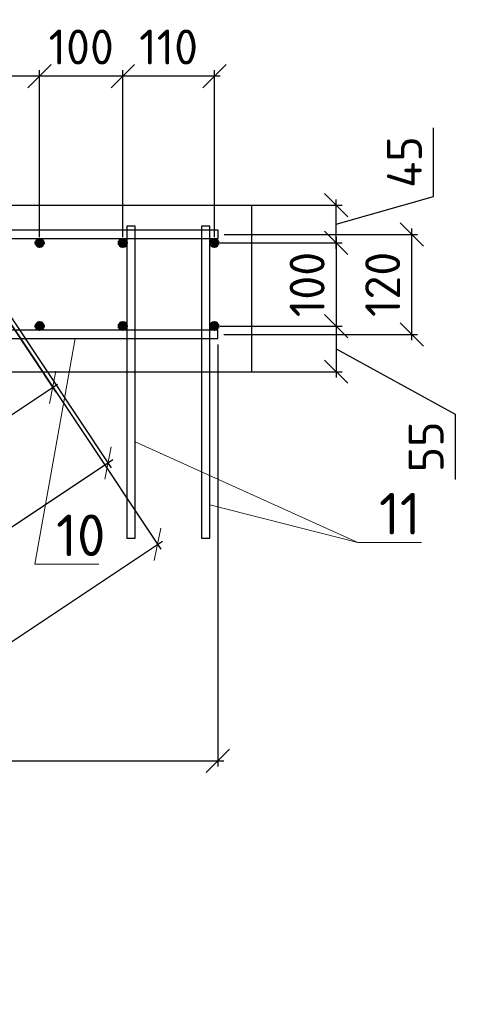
# Model space of a CAD drawing. Header units: millimetres. Extents: x 125896 to 2572636, y -120305 to 130347.
# Tile 63 of 256: x 321130 to 323814, y 38299 to 44216. Entities that reach past the tile are written whole.
import ezdxf

# ---------------------------------------------------------------- set-up
doc = ezdxf.new("R2010")
doc.units = ezdxf.units.MM
doc.linetypes.add('CENTER', pattern=[2, 1.25, -0.25, 0.25, -0.25])
for name, color, linetype, lineweight in [('Арматура', 152, 'Continuous', 40), ('ОСИ', 7, 'CENTER', 15), ('Столовая Двери и окна', 7, 'Continuous', 15)]:
    doc.layers.add(name, color=color, linetype=linetype, lineweight=lineweight)
doc.layers.add('Столовая - обозначения', color=7, linetype='Continuous')
doc.styles.get("Standard").update_dxf_attribs({"font": 'isocpeur.ttf'})
doc.styles.add('ГОСТ', font='isocpeur.ttf')
doc.dimstyles.new('Осевые', dxfattribs={"dimscale": 0.7, "dimtxt": 450, "dimasz": 400, "dimexe": 100, "dimexo": 100, "dimgap": 100, "dimtad": 1, "dimdec": 0, "dimzin": 0, "dimdsep": 46, "dimtxsty": 'Standard', "dimblk": 'OBLIQUE', "dimcen": 9, "dimdle": 100, "dimazin": 0, "dimtm": 1e-09, "dimtfac": 1, "dimtdec": 0, "dimtofl": 0, "dimtmove": 0, "dimatfit": 3, "dimfxl": 1, "dimtolj": 1, "dimtzin": 0, "dimarcsym": 0})

# ---------------------------------------------------------------- blocks, each defined once
blk = doc.blocks.new('_OBLIQUE')
at = {"color": 0, "linetype": 'ByBlock'}
blk.add_line((-0.5, -0.5), (0.5, 0.5), dxfattribs=at)
blk = doc.blocks.new('*D565')
at = {"layer": 'Defpoints', "color": 0, "linetype": 'ByBlock', "lineweight": 20, "ltscale": 13, "transparency": 16777216}
for p in [(321040.7, 42482.6, -900), (321660.6, 41552.8), (299149.5, 27888.4, -900)]:
    blk.add_point(p, dxfattribs=at)
at = {"layer": 'ОСИ', "color": 0, "linetype": 'ByBlock', "lineweight": -2, "ltscale": 13, "transparency": 16777216}
for p, q in [((321060.1, 42453.4), (321680, 41523.7)), ((299740.2, 26939.2), (321689.7, 41572.2)), ((299168.9, 27859.3), (299788.7, 26929.5))]:
    blk.add_line(p, q, dxfattribs=at)
at = {"layer": 'ОСИ', "color": 0, "linetype": 'ByBlock', "lineweight": -2, "ltscale": 13, "transparency": 16777216, "xscale": 140, "yscale": 140, "zscale": 140}
for p, rotation in [((321660.6, 41552.8), 33.69006752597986), ((299769.3, 26958.6), 213.6900675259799)]:
    blk.add_blockref('_OBLIQUE', p, dxfattribs=dict(at, rotation=rotation))
at = {"layer": 'ОСИ', "color": 0, "linetype": 'ByBlock', "ltscale": 13, "transparency": 16777216, "insert": (310617.9, 34401.3), "char_height": 210, "attachment_point": 5, "rotation": 33.69007}
blk.add_mtext('\\A1;5262', dxfattribs=at)
blk = doc.blocks.new('*D566')
at = {"layer": 'Defpoints', "color": 0, "linetype": 'ByBlock', "lineweight": 20, "ltscale": 13, "transparency": 16777216}
for p in [(320728.2, 42909.3, -995.9), (321958.5, 41063.8), (298171.3, 27871.4, -995.9)]:
    blk.add_point(p, dxfattribs=at)
at = {"layer": 'ОСИ', "color": 0, "linetype": 'ByBlock', "lineweight": -2, "ltscale": 13, "transparency": 16777216}
for p, q in [((320747.6, 42880.1), (321977.9, 41034.7)), ((299372.5, 26006.5), (321987.7, 41083.2)), ((298190.8, 27842.2), (299421.1, 25996.8))]:
    blk.add_line(p, q, dxfattribs=at)
at = {"layer": 'ОСИ', "color": 0, "linetype": 'ByBlock', "lineweight": -2, "ltscale": 13, "transparency": 16777216, "xscale": 140, "yscale": 140, "zscale": 140}
for p, rotation in [((321958.5, 41063.8), 33.69006752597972), ((299401.7, 26025.9), 213.6900675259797)]:
    blk.add_blockref('_OBLIQUE', p, dxfattribs=dict(at, rotation=rotation))
at = {"layer": 'ОСИ', "color": 0, "linetype": 'ByBlock', "ltscale": 13, "transparency": 16777216, "insert": (310583, 33690.4), "char_height": 210, "attachment_point": 5, "rotation": 33.69007}
blk.add_mtext('\\A1;5422', dxfattribs=at)
blk = doc.blocks.new('*D555')
at = {"layer": 'Defpoints', "color": 0, "linetype": 'ByBlock', "lineweight": 20, "ltscale": 13, "transparency": 16777216}
for p in [(321042.9, 42435, 95.9), (321328.2, 42006.9), (320292.9, 41935, 95.9)]:
    blk.add_point(p, dxfattribs=at)
at = {"layer": 'ОСИ', "color": 0, "linetype": 'ByBlock', "lineweight": -2, "ltscale": 13, "transparency": 16777216}
for p, q in [((321062.3, 42405.9), (321347.6, 41977.8)), ((320549.1, 41487.5), (321357.3, 42026.3)), ((320312.3, 41905.9), (320597.6, 41477.8))]:
    blk.add_line(p, q, dxfattribs=at)
at = {"layer": 'ОСИ', "color": 0, "linetype": 'ByBlock', "lineweight": -2, "ltscale": 13, "transparency": 16777216, "xscale": 140, "yscale": 140, "zscale": 140}
for p, rotation in [((321328.2, 42006.9), 33.69006752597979), ((320578.2, 41506.9), 213.6900675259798)]:
    blk.add_blockref('_OBLIQUE', p, dxfattribs=dict(at, rotation=rotation))
at = {"layer": 'ОСИ', "color": 0, "linetype": 'ByBlock', "ltscale": 13, "transparency": 16777216, "insert": (320856.2, 41902.5), "char_height": 210, "attachment_point": 5, "rotation": 33.69007}
blk.add_mtext('\\A1;180', dxfattribs=at)
blk = doc.blocks.new('*D573')
at = {"layer": 'Defpoints', "color": 0, "linetype": 'ByBlock', "lineweight": 20, "ltscale": 13, "transparency": 16777216}
for p in [(322299.8, 42874.6), (322299.8, 42374.6), (323032.3, 42374.6)]:
    blk.add_point(p, dxfattribs=at)
at = {"layer": 'ОСИ', "color": 0, "linetype": 'ByBlock', "lineweight": -2, "ltscale": 13, "transparency": 16777216}
for p, q in [((323032.3, 42909.6), (323032.3, 42339.6)), ((322334.8, 42874.6), (323067.3, 42874.6)), ((322334.8, 42374.6), (323067.3, 42374.6))]:
    blk.add_line(p, q, dxfattribs=at)
at = {"layer": 'ОСИ', "color": 0, "linetype": 'ByBlock', "lineweight": -2, "ltscale": 13, "transparency": 16777216, "xscale": 140, "yscale": 140, "zscale": 140}
for p, rotation in [((323032.3, 42874.6), 90), ((323032.3, 42374.6), 270)]:
    blk.add_blockref('_OBLIQUE', p, dxfattribs=dict(at, rotation=rotation))
at = {"layer": 'ОСИ', "color": 0, "linetype": 'ByBlock', "ltscale": 13, "transparency": 16777216, "insert": (322857.3, 42624.6), "char_height": 210, "attachment_point": 5, "rotation": 90}
blk.add_mtext('\\A1;100', dxfattribs=at)
blk = doc.blocks.new('*D527')
at = {"layer": 'Defpoints', "color": 0, "linetype": 'ByBlock', "lineweight": 20, "ltscale": 13, "transparency": 16777216}
for p in [(322299.8, 43100.8), (323032.3, 43100.8), (322299.8, 42874.6)]:
    blk.add_point(p, dxfattribs=at)
at = {"layer": 'ОСИ', "color": 0, "linetype": 'ByBlock', "lineweight": -2, "ltscale": 13, "transparency": 16777216}
for p, q in [((323616.9, 43153.7), (323616.9, 43566.7)), ((323032.3, 42987.7), (323616.9, 43153.7)), ((323032.3, 42839.6), (323032.3, 43135.8)), ((322334.8, 43100.8), (323067.3, 43100.8)), ((322334.8, 42874.6), (323067.3, 42874.6))]:
    blk.add_line(p, q, dxfattribs=at)
at = {"layer": 'ОСИ', "color": 0, "linetype": 'ByBlock', "lineweight": -2, "ltscale": 13, "transparency": 16777216, "xscale": 140, "yscale": 140, "zscale": 140}
for p, rotation in [((323032.3, 43100.8), 90), ((323032.3, 42874.6), 270)]:
    blk.add_blockref('_OBLIQUE', p, dxfattribs=dict(at, rotation=rotation))
at = {"layer": 'ОСИ', "color": 0, "linetype": 'ByBlock', "ltscale": 13, "transparency": 16777216, "insert": (323441.9, 43360.2), "char_height": 210, "attachment_point": 5, "rotation": 90}
blk.add_mtext('\\A1;45', dxfattribs=at)
blk = doc.blocks.new('*D528')
at = {"layer": 'Defpoints', "color": 0, "linetype": 'ByBlock', "lineweight": 20, "ltscale": 13, "transparency": 16777216}
for p in [(322299.8, 42374.6), (322299.8, 42100.8), (323032.1, 42100.8)]:
    blk.add_point(p, dxfattribs=at)
at = {"layer": 'ОСИ', "color": 0, "linetype": 'ByBlock', "lineweight": -2, "ltscale": 13, "transparency": 16777216}
for p, q in [((322334.8, 42374.6), (323067.1, 42374.6)), ((323032.1, 42409.6), (323032.1, 42065.8)), ((323032.1, 42237.7), (323746.9, 41845.1)), ((322334.8, 42100.8), (323067.1, 42100.8)), ((323746.9, 41845.1), (323746.9, 41453.1))]:
    blk.add_line(p, q, dxfattribs=at)
at = {"layer": 'ОСИ', "color": 0, "linetype": 'ByBlock', "lineweight": -2, "ltscale": 13, "transparency": 16777216, "xscale": 140, "yscale": 140, "zscale": 140}
for p, rotation in [((323032.1, 42374.6), 90), ((323032.1, 42100.8), 270)]:
    blk.add_blockref('_OBLIQUE', p, dxfattribs=dict(at, rotation=rotation))
at = {"layer": 'ОСИ', "color": 0, "linetype": 'ByBlock', "ltscale": 13, "transparency": 16777216, "insert": (323571.9, 41649.1), "char_height": 210, "attachment_point": 5, "rotation": 90}
blk.add_mtext('\\A1;55', dxfattribs=at)
blk = doc.blocks.new('*D574')
at = {"layer": 'Defpoints', "color": 0, "linetype": 'ByBlock', "lineweight": 20, "ltscale": 13, "transparency": 16777216}
for p in [(322323.6, 42925.8), (323486.1, 42925.8), (322321.2, 42324.6)]:
    blk.add_point(p, dxfattribs=at)
at = {"layer": 'ОСИ', "color": 0, "linetype": 'ByBlock', "lineweight": -2, "ltscale": 13, "transparency": 16777216}
for p, q in [((323486.1, 42289.6), (323486.1, 42960.8)), ((322358.6, 42925.8), (323521.1, 42925.8)), ((322356.2, 42324.6), (323521.1, 42324.6))]:
    blk.add_line(p, q, dxfattribs=at)
at = {"layer": 'ОСИ', "color": 0, "linetype": 'ByBlock', "lineweight": -2, "ltscale": 13, "transparency": 16777216, "xscale": 140, "yscale": 140, "zscale": 140}
for p, rotation in [((323486.1, 42925.8), 90), ((323486.1, 42324.6), 270)]:
    blk.add_blockref('_OBLIQUE', p, dxfattribs=dict(at, rotation=rotation))
at = {"layer": 'ОСИ', "color": 0, "linetype": 'ByBlock', "ltscale": 13, "transparency": 16777216, "insert": (323311.1, 42625.2), "char_height": 210, "attachment_point": 5, "rotation": 90}
blk.add_mtext('\\A1;120', dxfattribs=at)
blk = doc.blocks.new('*D575')
at = {"layer": 'Defpoints', "color": 0, "linetype": 'ByBlock', "lineweight": 20, "ltscale": 13, "transparency": 16777216}
for p in [(321749.8, 43876.6), (321749.8, 42874.6), (322299.8, 42874.6)]:
    blk.add_point(p, dxfattribs=at)
at = {"layer": 'ОСИ', "color": 0, "linetype": 'ByBlock', "lineweight": -2, "ltscale": 13, "transparency": 16777216}
for p, q in [((321749.8, 42909.6), (321749.8, 43911.6)), ((322299.8, 42909.6), (322299.8, 43911.6)), ((322334.8, 43876.6), (321714.8, 43876.6))]:
    blk.add_line(p, q, dxfattribs=at)
at = {"layer": 'ОСИ', "color": 0, "linetype": 'ByBlock', "lineweight": -2, "ltscale": 13, "transparency": 16777216, "xscale": 140, "yscale": 140, "zscale": 140, "rotation": 180}
blk.add_blockref('_OBLIQUE', (321749.8, 43876.6), dxfattribs=at)
at = {"layer": 'ОСИ', "color": 0, "linetype": 'ByBlock', "lineweight": -2, "ltscale": 13, "transparency": 16777216, "xscale": 140, "yscale": 140, "zscale": 140}
blk.add_blockref('_OBLIQUE', (322299.8, 43876.6), dxfattribs=at)
at = {"layer": 'ОСИ', "color": 0, "linetype": 'ByBlock', "ltscale": 13, "transparency": 16777216, "insert": (322024.8, 44051.6), "char_height": 210, "attachment_point": 5}
blk.add_mtext('\\A1;110', dxfattribs=at)
blk = doc.blocks.new('*D576')
at = {"layer": 'Defpoints', "color": 0, "linetype": 'ByBlock', "lineweight": 20, "ltscale": 13, "transparency": 16777216}
for p in [(321249.8, 43876.6), (321249.8, 42874.6), (321749.8, 42874.6)]:
    blk.add_point(p, dxfattribs=at)
at = {"layer": 'ОСИ', "color": 0, "linetype": 'ByBlock', "lineweight": -2, "ltscale": 13, "transparency": 16777216}
for p, q in [((321249.8, 42909.6), (321249.8, 43911.6)), ((321749.8, 42909.6), (321749.8, 43911.6)), ((321784.8, 43876.6), (321214.8, 43876.6))]:
    blk.add_line(p, q, dxfattribs=at)
at = {"layer": 'ОСИ', "color": 0, "linetype": 'ByBlock', "lineweight": -2, "ltscale": 13, "transparency": 16777216, "xscale": 140, "yscale": 140, "zscale": 140, "rotation": 180}
blk.add_blockref('_OBLIQUE', (321249.8, 43876.6), dxfattribs=at)
at = {"layer": 'ОСИ', "color": 0, "linetype": 'ByBlock', "lineweight": -2, "ltscale": 13, "transparency": 16777216, "xscale": 140, "yscale": 140, "zscale": 140}
blk.add_blockref('_OBLIQUE', (321749.8, 43876.6), dxfattribs=at)
at = {"layer": 'ОСИ', "color": 0, "linetype": 'ByBlock', "ltscale": 13, "transparency": 16777216, "insert": (321499.8, 44051.6), "char_height": 210, "attachment_point": 5}
blk.add_mtext('\\A1;100', dxfattribs=at)
blk = doc.blocks.new('*D529')
at = {"layer": 'Defpoints', "color": 0, "linetype": 'ByBlock', "lineweight": 20, "ltscale": 13, "transparency": 16777216}
for p in [(319999.8, 43876.8), (319999.8, 42865.8), (321249.8, 42874.6)]:
    blk.add_point(p, dxfattribs=at)
at = {"layer": 'ОСИ', "color": 0, "linetype": 'ByBlock', "lineweight": -2, "ltscale": 13, "transparency": 16777216}
for p, q in [((319999.8, 42900.8), (319999.8, 43911.8)), ((321249.8, 42909.6), (321249.8, 43911.8)), ((321284.8, 43876.8), (319964.8, 43876.8))]:
    blk.add_line(p, q, dxfattribs=at)
at = {"layer": 'ОСИ', "color": 0, "linetype": 'ByBlock', "lineweight": -2, "ltscale": 13, "transparency": 16777216, "xscale": 140, "yscale": 140, "zscale": 140, "rotation": 180}
blk.add_blockref('_OBLIQUE', (319999.8, 43876.8), dxfattribs=at)
at = {"layer": 'ОСИ', "color": 0, "linetype": 'ByBlock', "lineweight": -2, "ltscale": 13, "transparency": 16777216, "xscale": 140, "yscale": 140, "zscale": 140}
blk.add_blockref('_OBLIQUE', (321249.8, 43876.8), dxfattribs=at)
at = {"layer": 'ОСИ', "color": 0, "linetype": 'ByBlock', "ltscale": 13, "transparency": 16777216, "insert": (320624.8, 44051.8), "char_height": 210, "attachment_point": 5}
blk.add_mtext('\\A1;250', dxfattribs=at)
blk = doc.blocks.new('*D577')
at = {"layer": 'Defpoints', "color": 0, "linetype": 'ByBlock', "lineweight": 20, "ltscale": 13, "transparency": 16777216}
for p in [(319173.6, 42299.6), (322321.2, 42299.6), (322321.2, 39763.3)]:
    blk.add_point(p, dxfattribs=at)
at = {"layer": 'ОСИ', "color": 0, "linetype": 'ByBlock', "lineweight": -2, "ltscale": 13, "transparency": 16777216}
for p, q in [((319173.6, 42264.6), (319173.6, 39728.3)), ((322321.2, 42264.6), (322321.2, 39728.3)), ((319138.6, 39763.3), (322356.2, 39763.3))]:
    blk.add_line(p, q, dxfattribs=at)
at = {"layer": 'ОСИ', "color": 0, "linetype": 'ByBlock', "lineweight": -2, "ltscale": 13, "transparency": 16777216, "xscale": 140, "yscale": 140, "zscale": 140, "rotation": 180}
blk.add_blockref('_OBLIQUE', (319173.6, 39763.3), dxfattribs=at)
at = {"layer": 'ОСИ', "color": 0, "linetype": 'ByBlock', "lineweight": -2, "ltscale": 13, "transparency": 16777216, "xscale": 140, "yscale": 140, "zscale": 140}
blk.add_blockref('_OBLIQUE', (322321.2, 39763.3), dxfattribs=at)
at = {"layer": 'ОСИ', "color": 0, "linetype": 'ByBlock', "ltscale": 13, "transparency": 16777216, "insert": (320747.4, 39938.3), "char_height": 210, "attachment_point": 5}
blk.add_mtext('\\A1;630', dxfattribs=at)

msp = doc.modelspace()

# ---------------------------------------------------------------- hatches: boundary and pattern name
at = {"layer": 'Арматура'}
h = msp.add_hatch(color=256, dxfattribs=at)
edge = h.paths.add_edge_path()
edge.add_arc((321249.8, 42874.6), 25, 0, 360)
h = msp.add_hatch(color=256, dxfattribs=at)
edge = h.paths.add_edge_path()
edge.add_arc((321749.8, 42874.6), 25, 0, 360)
h = msp.add_hatch(color=256, dxfattribs=at)
edge = h.paths.add_edge_path()
edge.add_arc((322299.8, 42874.6), 25, 0, 360)
h = msp.add_hatch(color=256, dxfattribs=at)
edge = h.paths.add_edge_path()
edge.add_arc((321249.8, 42374.6), 25, 0, 360)
h = msp.add_hatch(color=256, dxfattribs=at)
edge = h.paths.add_edge_path()
edge.add_arc((321749.8, 42374.6), 25, 0, 360)
h = msp.add_hatch(color=256, dxfattribs=at)
edge = h.paths.add_edge_path()
edge.add_arc((322299.8, 42374.6), 25, 0, 360)

# ---------------------------------------------------------------- linework, layer by layer
for centre in [(321249.8, 42874.6), (321749.8, 42874.6), (322299.8, 42874.6), (321249.8, 42374.6), (321749.8, 42374.6), (322299.8, 42374.6)]:
    msp.add_circle(centre, 25, dxfattribs=at)
at = {"layer": 'Столовая Двери и окна', "color": 18, "lineweight": 30, "true_color": 0x000000}
for p in [(322523.6, 43100.8), (320873.6, 42100.8, -1170)]:
    msp.add_line(p, (322523.6, 42100.8), dxfattribs=at)
at = {"layer": 'Столовая Двери и окна', "color": 18, "lineweight": 20, "true_color": 0x000000}
for p, q in [((321220.9, 40944.4), (321463.8, 42299.6)), ((321823.6, 41678.2), (323161.1, 41074.4)), ((322272.5, 41300), (323161.1, 41074.4)), ((323161.1, 41074.4), (323544.8, 41074.4)), ((321220.9, 40944.4), (321604.7, 40944.4))]:
    msp.add_line(p, q, dxfattribs=at)
at = {"layer": 'Столовая Двери и окна', "color": 18, "lineweight": 30, "true_color": 0x000000}
msp.add_lwpolyline([(310023.6, 37100.8), (311523.6, 37100.8), (311523.6, 38100.8), (313023.6, 38100.8), (313023.6, 39100.8), (314523.6, 39100.8), (314523.6, 40100.8), (316023.6, 40100.8), (316023.6, 41100.8), (317523.6, 41100.8), (317523.6, 42100.8), (319023.6, 42100.8), (319023.6, 43100.8), (320523.6, 43100.8), (320523.6, 43100.8), (322523.6, 43100.8)], dxfattribs=at)
at = {"layer": 'Столовая Двери и окна', "color": 5, "lineweight": 30}
for points in [[(321823.6, 42975.8), (321773.6, 42975.8), (321773.6, 41100.8), (321823.6, 41100.8)], [(322272.5, 42975.8), (322222.5, 42975.8), (322222.5, 41100.8), (322272.5, 41100.8)]]:
    msp.add_lwpolyline(points, close=True, dxfattribs=at)
at = {"layer": 'Столовая Двери и окна', "color": 146, "lineweight": 30, "true_color": 0x105689}
for points in [[(319268.1, 42900.8), (322323.6, 42900.8), (322323.6, 42950.8), (319233.7, 42950.8), (319233.7, 42950.8), (319233.7, 42950.8)], [(319173.6, 42299.6), (322321.2, 42299.6), (322321.2, 42349.6), (319173.6, 42349.6)]]:
    msp.add_lwpolyline(points, dxfattribs=at)

# ---------------------------------------------------------------- texts
at = {"insert": (226281.3, 54484), "char_height": 250, "attachment_point": 1, "style": 'ГОСТ'}
msp.add_mtext_dynamic_manual_height_columns('\\A1;\\pi9384.38;{\\H1.5152x;\\P\\pi1250;Общие указания\\P\\pi250;}1.^IРабочая документация разработана в соответствии с заданием на проектирование, требованиями действующих технических регламентов, стандартов, сводов правил и других документов, содержащих установленные требования.\\P2.^IРабочая документация выполнена в соответствии со следующими нормативными и техническими документами:\\P-^IСП 20.13330.2016 "Нагрузки и Воздействия";\\P-^IСП 63.13330.2012 "Бетонные и железобетонные конструкции. Основные положения";\\P-^IСП 22.13330.2016 "Основания зданий и сооружений";\\P-^IСП 45.13330.2012 "Земляные сооружения, основания и фундаменты".\\P3.   За относительную отметку 0,000 принята отметка чистого пола первого этажа.\\P4.^IПеречень видов работ, для которых необходимо составлять акты освидетельствования скрытых работ:\\P-^Iармирование конструкций;\\P-^Iосвидетельствование опалубки перед бетонированием;\\P-^Iвыполнение сварочных работ;\\P-^Iотбор контрольных проб бетона;\\P-^Iсоответствие законченных железобетонных конструкций проекту с отображением качества работ;\\P-^Iустройство монолитных конструкций, выполняемых в зимнее время;  \\P\\pi0;  -    устройство гидроизоляции;\\P\\pi250;-^Iуплотнение грунтов и обратную засыпку.\\PЗапрещается выполнение последующих работ при отсутствии актов освидетельствования предшествующих скрытых работ во всех случаях.\\P\\pi0;        5. Проект рассчитан на производство работ в период положительных температур. В случае выполнения работ при отрицательных температурах необходимо выполнять требования СНиП часть 3 по производству работ и ППР.\\P        6. При минимальной температуре воздуха до минус 15°С допускается: выдерживание бетона в конструкции методом термоса, при предварительном разогреве бетонной смеси, форсированный электроразогрев бетона в конструкции с повторным уплотнением.\\P\\pi250;При минимальной температуре воздуха до минус 25°С допускается: обогрев бетона в греющей опалубке с помощью низкотемпературных электронагревателей, электродный сквозной прогрев бетона, электрообогрев с помощью греющего провода.\\P\\pi0;7. При отрицательной температуре воздуха уплотнение грунта обратной засыпки в траншеях должно \\Pосуществляться до достижения коэффициента уплотнения 0,98. \\PВремя уплотнения грунта в зависимости от температуры воздуха: \\P\\pi250;-^Iпри t{\\H0.7x;\\So^ ;}-5, 90-120 минут; при t{\\H0.7x;\\So^ ;\\H1.42857x;-10, 60-90 минут; }при t{\\H0.7x;\\So^ ;\\H1.42857x;-20, 40-60 минут; }при t{\\H0.7x;\\So^ ;\\H1.42857x;-30, 20-30 минут;\\P\\pi0;Работы по выполнению насыпей и обратных засыпок при отрицательных температурах должны производить с учетом следующих требований:\\P\\pi250;-^Iподготовку поверхности (основания) насыпи и обратных засыпок следует выполнять с полным удалением снега, льда, промерзшего слоя слабого и пучинистого грунта на всю его глубину;\\P-^Iотсыпку в насыпь и обратные засыпки грунтов необходимо производить при их природной влажности и в талом состоянии с содержанием комьев мерзлого грунта, не превышающим требований, приведенных в приложении М СП 45.13330.2017. Свод правил. Земляные сооружения, основания и фундаменты., и, как правило, на не промерзшие ранее отсыпанные и уплотненные слои. В отдельных случаях при согласовании с автором проекта допускается грунты отсыпать на непучинистые грунты, промерзшие на глубину не более 15 см;\\P-^Iпри пониженной влажности отсыпанных грунтов для их уплотнения следует применять более тяжелое грунтоуплотняющее оборудование; \\P-^Iработы по отсыпке и уплотнению каждого слоя должны выполнять в течение одной рабочей смены; - при выполнении насыпей из глинистых грунтов при обильном снеговыпадении все работы должны быть прекращены; - перерывы в работах по выполнению насыпей и обратных засыпок допускаются только при условиях, что за время перерыва глубина промерзания ранее уплотненных пучинистых грунтов не превысит 15 см или на время перерыва ранее уплотненные грунты утепляются специальными средствами (например, маловлажным рыхлым грунтом, который в последующем удаляется); - все работы по отсыпке грунтов и их уплотнению выполняют с повышенной интенсивностью.}', width=20474.372, gutter_width=5800, heights=[24436.9], dxfattribs=at)
at = {"layer": 'Столовая - обозначения', "lineweight": 25}
for s, p in [('11', (323289.3, 41122.7)), ('10', (321349.1, 40992.7))]:
    msp.add_text(s, height=250, dxfattribs=at).set_placement(p)

# ---------------------------------------------------------------- dimensions: what is measured, and where the dimension line sits
at = {"layer": 'ОСИ', "linetype": 'ByBlock', "ltscale": 13}
for base, p1, p2, picture, middle in [((319999.8, 43876.8), (321249.8, 42874.6), (319999.8, 42865.8), '*D529', (320624.8, 44051.8)), ((321249.8, 43876.6), (321749.8, 42874.6), (321249.8, 42874.6), '*D576', (321499.8, 44051.6)), ((321749.8, 43876.6), (322299.8, 42874.6), (321749.8, 42874.6), '*D575', (322024.8, 44051.6)), ((322321.2, 39763.3), (319173.6, 42299.6), (322321.2, 42299.6), '*D577', (320747.4, 39938.3))]:
    dim = msp.add_linear_dim(base=base, p1=p1, p2=p2, dimstyle='Осевые', override={"dimtxt": 300, "dimasz": 200, "dimexe": 50, "dimexo": 50, "dimlfac": 0.2, "dimdle": 50, "dimtmove": 1}, dxfattribs=at)
    dim.commit()
    dim.dimension.update_dxf_attribs({"geometry": picture, "text_midpoint": middle})
for base, p1, p2, picture, middle in [((323032.3, 43100.8), (322299.8, 42874.6), (322299.8, 43100.8), '*D527', (323616.9, 43223.7)), ((323032.1, 42100.8), (322299.8, 42374.6), (322299.8, 42100.8), '*D528', (323746.9, 41775.1))]:
    dim = msp.add_linear_dim(base=base, p1=p1, p2=p2, angle=90, dimstyle='Осевые', override={"dimtxt": 300, "dimasz": 200, "dimexe": 50, "dimexo": 50, "dimlfac": 0.2, "dimdle": 50, "dimtmove": 1}, dxfattribs=at)
    dim.commit()
    dim.dimension.update_dxf_attribs({"geometry": picture, "text_midpoint": middle, "dimtype": 160})
for base, p1, p2, picture, middle in [((323486.1, 42925.8), (322321.2, 42324.6), (322323.6, 42925.8), '*D574', (323311.1, 42625.2)), ((323032.3, 42374.6), (322299.8, 42874.6), (322299.8, 42374.6), '*D573', (322857.3, 42624.6))]:
    dim = msp.add_linear_dim(base=base, p1=p1, p2=p2, angle=90, dimstyle='Осевые', override={"dimtxt": 300, "dimasz": 200, "dimexe": 50, "dimexo": 50, "dimlfac": 0.2, "dimdle": 50, "dimtmove": 1}, dxfattribs=at)
    dim.commit()
    dim.dimension.update_dxf_attribs({"geometry": picture, "text_midpoint": middle})
for p1, p2, distance, picture, middle in [((298171.3, 27871.4, -995.9), (320728.2, 42909.3, -995.9), -2218, '*D566', (310583, 33690.4)), ((299149.5, 27888.4, -900), (321040.7, 42482.6, -900), -1117.5, '*D565', (310617.9, 34401.3)), ((320292.9, 41935, 95.9), (321042.9, 42435, 95.9), -514.5, '*D555', (320856.2, 41902.5))]:
    dim = msp.add_aligned_dim(p1=p1, p2=p2, distance=distance, dimstyle='Осевые', override={"dimtxt": 300, "dimasz": 200, "dimexe": 50, "dimexo": 50, "dimlfac": 0.2, "dimdle": 50, "dimtmove": 1}, dxfattribs=at)
    dim.commit()
    dim.dimension.update_dxf_attribs({"geometry": picture, "text_midpoint": middle})

doc.saveas('drawing.dxf')
